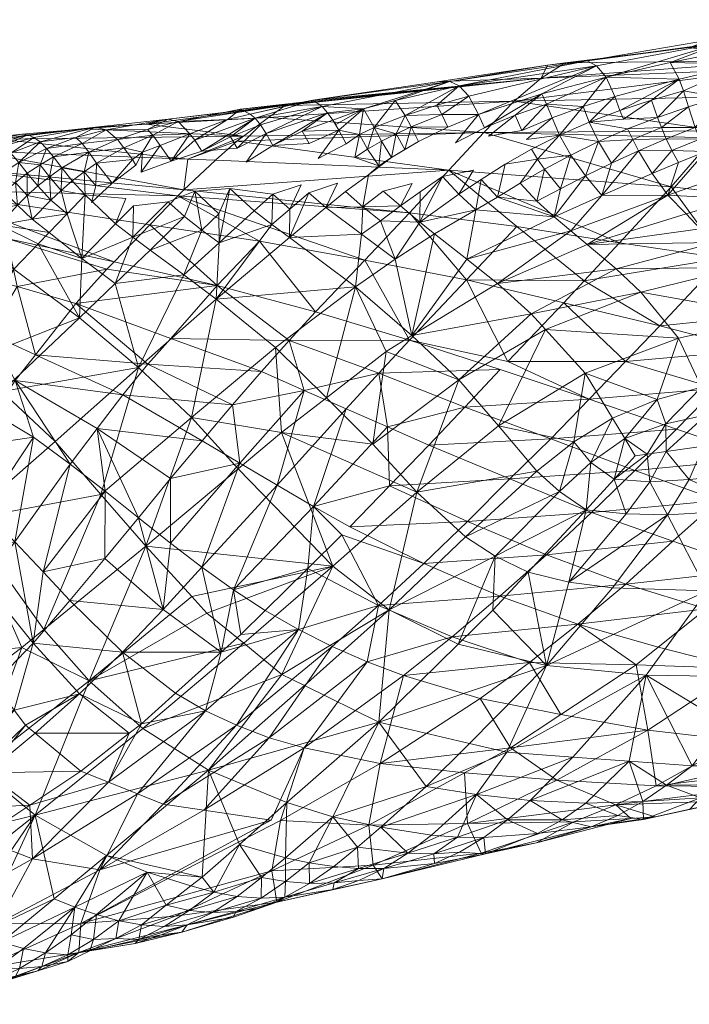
# Model space of a CAD drawing. Header units: millimetres. Extents: x -10 to 98, y -33 to 12.
# Tile 15 of 36: x 17 to 28, y -8 to 8. Entities that reach past the tile are written whole.
import ezdxf

# ---------------------------------------------------------------- set-up
doc = ezdxf.new("R2010")
doc.units = ezdxf.units.MM
doc.layers.add('G-IMPT', color=8, linetype='Continuous')

# ---------------------------------------------------------------- blocks, each defined once
blk = doc.blocks.new('AJsmall2 - 3D View - _3D__dwg_AJsmall_AJsmall_193151 - AJsmall_AJsmall_193151-193211-_3D_-3459-View 1')
at = {"layer": 'G-IMPT', "lineweight": 9}
mesh = blk.add_polyface(dxfattribs=at)
corners = [(29.326, 9.318, 98.064), (29.462, 8.918, 99.067), (30.506, 9.188, 99.393), (28.942, 8.774, 98.878), (28.279, 9.071, 97.793), (27.826, 8.727, 98.081), (28.35, 8.88, 98.25), (27.925, 8.446, 98.452), (28.428, 8.618, 98.673), (27.989, 8.278, 98.603), (30.186, 8.392, 100.11), (30.11, 8.596, 99.947), (29.594, 8.438, 99.702), (29.675, 8.234, 99.832), (29.094, 8.27, 99.431), (29.536, 8.619, 99.523), (30.056, 8.772, 99.74), (29.028, 8.456, 99.281), (28.538, 8.282, 99.014), (30.355, 9.559, 98.29), (29.169, 9.548, 97.043), (28.131, 9.341, 96.843), (29.005, 9.678, 96.02), (27.083, 9.106, 96.625), (30.191, 9.76, 97.202), (31.056, 10.044, 96.409), (30.821, 10.004, 95.138), (28.824, 9.717, 95.028), (30.637, 9.973, 94.144), (26.927, 9.29, 95.724), (26.77, 9.368, 94.804), (28.441, 9.586, 93.068), (30.421, 9.83, 93.136), (27.434, 8.256, 98.214), (27.365, 8.416, 98.072), (27.309, 8.557, 97.902), (27.227, 8.787, 97.504), (29.953, 9.377, 91.29), (28.936, 8.225, 88.147), (25.579, 8.712, 89.614), (29.419, 8.785, 89.574), (29.812, 9.241, 90.736), (26.021, 9.086, 91.277), (26.415, 9.336, 92.999)]
mesh.append_faces([[corners[k] for k in face] for face in [(0, 1, 2), (1, 0, 3), (4, 5, 6), (6, 5, 7), (6, 7, 8), (8, 7, 9), (10, 11, 12), (10, 12, 13), (13, 12, 14), (15, 16, 2), (15, 2, 1), (15, 1, 17), (17, 1, 3), (17, 3, 18), (2, 19, 0), (20, 0, 19), (0, 20, 21), (21, 20, 22), (18, 14, 17), (17, 14, 12), (17, 12, 15), (15, 12, 11), (15, 11, 16), (22, 23, 21), (4, 21, 23), (21, 4, 0), (0, 4, 6), (0, 6, 3), (3, 6, 8), (3, 8, 18), (18, 8, 9), (19, 24, 20), (20, 25, 22), (22, 26, 27), (27, 26, 28), (29, 23, 22), (30, 29, 22), (30, 22, 27), (30, 27, 31), (31, 27, 28), (31, 28, 32), (33, 9, 7), (34, 7, 5), (34, 5, 35), (35, 5, 4), (35, 4, 36), (23, 36, 4), (31, 32, 37), (38, 39, 40), (41, 40, 39), (37, 41, 42), (37, 42, 43), (37, 43, 31)]])
mesh = blk.add_polyface(dxfattribs=at)
corners = [(26.805, 8.366, 97.708), (27.309, 8.557, 97.902), (27.227, 8.787, 97.504), (26.707, 8.621, 97.35), (26.198, 8.437, 97.185), (26.32, 8.155, 97.492), (23.634, 8.722, 94.434), (24.679, 8.959, 94.558), (24.525, 9.031, 93.713), (24.399, 8.491, 95.677), (24.315, 8.646, 95.296), (23.797, 8.479, 95.209), (24.837, 8.791, 95.381), (24.994, 8.493, 96.172), (26.032, 8.831, 96.404), (26.927, 9.29, 95.724), (25.434, 7.68, 96.958), (25.96, 7.764, 97.325), (25.861, 7.926, 97.245), (27.365, 8.416, 98.072), (27.434, 8.256, 98.214), (26.959, 8.051, 97.958), (27.517, 8.083, 98.328), (26.505, 7.83, 97.68), (25.778, 8.082, 97.135), (25.096, 8.273, 96.518), (25.595, 8.484, 96.672), (24.62, 8.032, 96.334), (27.172, 7.696, 98.087), (26.746, 7.487, 97.748), (28.441, 9.586, 93.068), (26.415, 9.336, 92.999), (26.77, 9.368, 94.804), (26.126, 9.3, 92.989), (23.894, 8.292, 95.563), (24.016, 8.05, 95.872), (24.493, 8.285, 96.037), (24.359, 9.035, 92.875), (25.162, 8.14, 96.663), (25.707, 8.23, 97), (26.11, 8.663, 96.809), (27.083, 9.106, 96.625), (28.936, 8.225, 88.147), (25.082, 8.196, 88.028), (25.579, 8.712, 89.614), (22.287, 8.725, 92.741), (26.021, 9.086, 91.277), (21.565, 8.443, 89.596), (21.834, 8.642, 90.594), (29.812, 9.241, 90.736)]
mesh.append_faces([[corners[k] for k in face] for face in [(0, 1, 2), (3, 4, 5), (6, 7, 8), (9, 10, 11), (9, 12, 10), (10, 12, 7), (11, 10, 7), (11, 7, 6), (13, 14, 15), (16, 17, 18), (19, 1, 0), (20, 0, 21), (22, 20, 21), (17, 23, 5), (18, 17, 5), (24, 5, 4), (25, 26, 14), (5, 23, 21), (5, 21, 0), (5, 0, 3), (3, 0, 2), (14, 13, 25), (25, 13, 27), (28, 22, 21), (28, 21, 29), (29, 21, 23), (30, 31, 32), (32, 31, 33), (34, 35, 36), (34, 36, 9), (9, 36, 13), (9, 13, 12), (12, 13, 15), (7, 12, 15), (7, 15, 32), (8, 7, 32), (8, 32, 33), (8, 33, 37), (38, 39, 26), (26, 39, 40), (26, 40, 14), (14, 40, 41), (14, 41, 15), (2, 41, 3), (3, 41, 40), (3, 40, 4), (4, 40, 39), (42, 43, 44), (45, 37, 46), (46, 37, 33), (46, 33, 31), (43, 47, 44), (46, 44, 48), (49, 44, 46)]])
mesh = blk.add_polyface(dxfattribs=at)
corners = [(24.525, 9.031, 93.713), (24.359, 9.035, 92.875), (22.287, 8.725, 92.741), (23.41, 8.058, 95.426), (23.573, 7.789, 95.664), (23.649, 8.179, 95.499), (23.79, 7.922, 95.774), (23.894, 8.292, 95.563), (23.048, 8.165, 95.052), (22.973, 7.79, 95.221), (23.181, 7.928, 95.341), (23.291, 8.279, 95.112), (22.612, 8.399, 94.288), (22.662, 8.329, 94.501), (23.118, 8.585, 94.368), (23.797, 8.479, 95.209), (24.399, 8.491, 95.677), (23.634, 8.722, 94.434), (22.714, 8.234, 94.637), (22.835, 8.015, 94.954), (22.44, 8.624, 93.537), (22.525, 8.522, 93.917), (24.016, 8.05, 95.872), (26.021, 9.086, 91.277), (22.119, 8.694, 91.945), (21.044, 8.059, 87.665), (21.152, 8.139, 88.069), (25.082, 8.196, 88.028), (21.565, 8.443, 89.596), (25.579, 8.712, 89.614), (21.834, 8.642, 90.594), (21.951, 8.663, 91.149), (21.522, 8.18, 93.784), (21.196, 7.712, 93.955), (21.631, 7.987, 94.113), (22.373, 7.772, 94.802), (22.111, 8.22, 94.214), (22.226, 8.018, 94.536), (21.265, 8.496, 92.672), (21.344, 8.432, 93.055), (20.894, 8.412, 92.647), (20.94, 8.13, 93.357), (21.052, 7.943, 93.682), (21.431, 8.326, 93.425), (21.103, 8.578, 91.895), (20.085, 8.38, 91.851), (19.923, 8.419, 91.088), (19.564, 8.334, 89.573)]
mesh.append_faces([[corners[k] for k in face] for face in [(0, 1, 2), (3, 4, 5), (5, 4, 6), (5, 6, 7), (8, 9, 10), (8, 10, 11), (12, 13, 14), (10, 3, 11), (11, 3, 5), (11, 5, 15), (15, 5, 7), (15, 7, 16), (14, 17, 0), (15, 17, 11), (11, 17, 14), (11, 14, 8), (8, 14, 18), (8, 18, 19), (2, 20, 0), (0, 20, 14), (14, 20, 21), (14, 21, 12), (6, 22, 7), (23, 24, 2), (25, 26, 27), (27, 26, 28), (29, 28, 30), (23, 30, 31), (23, 31, 24), (32, 33, 34), (35, 19, 18), (36, 37, 18), (36, 18, 12), (36, 12, 21), (2, 38, 39), (39, 38, 40), (41, 42, 43), (41, 43, 39), (39, 43, 20), (39, 20, 2), (34, 37, 36), (34, 36, 21), (34, 21, 32), (32, 21, 20), (20, 43, 32), (32, 43, 42), (38, 2, 24), (38, 44, 40), (38, 24, 44), (44, 24, 31), (45, 44, 31), (46, 31, 30), (47, 30, 28)]])
mesh = blk.add_polyface(dxfattribs=at)
corners = [(19.005, 7.368, 92.403), (18.739, 7.326, 92.178), (18.67, 7.054, 92.155), (20.472, 7.894, 93.262), (20.94, 8.13, 93.357), (21.344, 8.432, 93.055), (20.358, 8.075, 92.939), (19.97, 7.73, 92.984), (20.894, 8.412, 92.647), (20.277, 8.175, 92.574), (19.79, 7.988, 92.517), (19.481, 7.552, 92.698), (19.505, 7.879, 92.483), (19.396, 7.666, 92.578), (19.34, 7.759, 92.417), (21.052, 7.943, 93.682), (18.753, 7.699, 92.035), (18.548, 7.557, 91.967), (18.626, 7.878, 91.727), (18.186, 7.62, 91.636), (19.197, 7.95, 92.13), (19.674, 8.155, 92.187), (18.048, 7.798, 91.342), (18.515, 8.017, 91.394), (19.095, 8.086, 91.785), (18.911, 8.242, 91.063), (19.584, 8.249, 91.824), (19.923, 8.419, 91.088), (21.103, 8.578, 91.895), (20.085, 8.38, 91.851), (21.565, 8.443, 89.596), (21.152, 8.139, 88.069), (19.564, 8.334, 89.573), (18.549, 8.258, 89.579), (18.733, 8.283, 90.322), (17.139, 8.088, 88.164), (20.243, 7.761, 86.592), (21.044, 8.059, 87.665), (20.695, 7.745, 86.581), (21.951, 8.663, 91.149), (18.414, 8.115, 91.045), (21.834, 8.642, 90.594), (18.354, 7.406, 91.884), (18.565, 7.178, 92.067), (20.181, 7.258, 85.131), (20.08, 7.162, 84.846), (16.314, 7.632, 85.334), (16.727, 7.896, 86.764)]
mesh.append_faces([[corners[k] for k in face] for face in [(0, 1, 2), (3, 4, 5), (3, 5, 6), (3, 6, 7), (5, 8, 6), (6, 8, 9), (7, 6, 9), (7, 9, 10), (7, 10, 11), (11, 10, 12), (13, 12, 14), (13, 14, 0), (3, 15, 4), (16, 17, 1), (17, 18, 19), (16, 1, 0), (16, 0, 14), (16, 14, 20), (20, 14, 12), (20, 12, 21), (22, 18, 23), (23, 18, 24), (23, 24, 25), (25, 24, 26), (25, 26, 27), (8, 28, 29), (8, 29, 9), (9, 29, 21), (9, 21, 10), (10, 21, 12), (30, 31, 32), (33, 32, 31), (32, 33, 34), (35, 33, 31), (35, 31, 36), (36, 31, 37), (36, 37, 38), (17, 16, 18), (18, 16, 20), (18, 20, 24), (24, 20, 21), (24, 21, 26), (26, 21, 29), (26, 29, 27), (27, 29, 39), (40, 23, 25), (40, 25, 34), (34, 25, 27), (34, 27, 32), (32, 27, 41), (17, 42, 43), (44, 36, 38), (44, 45, 46), (44, 47, 36)]])
mesh = blk.add_polyface(dxfattribs=at)
corners = [(17.828, 7.671, 91.301), (17.619, 7.532, 91.245), (17.792, 7.324, 91.488), (16.328, 8.042, 88.929), (16.53, 7.974, 89.627), (17.532, 8.17, 89.601), (17.139, 8.088, 88.164), (17.982, 7.476, 91.571), (18.186, 7.62, 91.636), (18.048, 7.798, 91.342), (18.626, 7.878, 91.727), (18.565, 7.178, 92.067), (18.354, 7.406, 91.884), (18.173, 7.251, 91.785), (17.458, 7.008, 91.261), (17.425, 7.383, 91.171), (17.244, 7.227, 91.079), (17.06, 7.433, 90.851), (18.733, 8.283, 90.322), (17.725, 8.119, 90.318), (17.828, 8.044, 90.669), (17.352, 7.86, 90.638), (17.478, 7.71, 90.954), (16.9, 7.619, 90.585), (16.76, 7.779, 90.289), (16.317, 7.522, 90.232), (16.486, 7.333, 90.485), (16.687, 7.123, 90.69), (18.549, 8.258, 89.579), (17.627, 8.16, 89.962), (17.234, 7.979, 90.31), (17.933, 7.938, 91.014), (18.414, 8.115, 91.045), (20.243, 7.761, 86.592), (16.727, 7.896, 86.764), (16.261, 7.914, 86.786), (18.515, 8.017, 91.394), (16.638, 7.899, 89.968), (17.618, 7.168, 91.384), (18.004, 7.093, 91.671), (18.548, 7.557, 91.967), (20.181, 7.258, 85.131), (16.314, 7.632, 85.334), (15.901, 7.26, 83.918), (20.08, 7.162, 84.846)]
mesh.append_faces([[corners[k] for k in face] for face in [(0, 1, 2), (3, 4, 5), (3, 5, 6), (7, 8, 9), (9, 8, 10), (11, 12, 13), (14, 15, 16), (17, 16, 15), (18, 19, 20), (20, 19, 21), (20, 21, 22), (23, 24, 25), (17, 23, 26), (17, 26, 27), (16, 17, 27), (18, 28, 29), (18, 29, 19), (19, 29, 30), (19, 30, 21), (22, 1, 0), (22, 0, 31), (22, 31, 20), (20, 31, 32), (20, 32, 18), (4, 29, 5), (5, 29, 28), (6, 5, 28), (33, 34, 6), (6, 34, 35), (2, 7, 0), (0, 7, 9), (0, 9, 31), (31, 9, 36), (31, 36, 32), (4, 37, 29), (29, 37, 24), (29, 24, 30), (30, 24, 23), (30, 23, 21), (21, 23, 17), (21, 17, 22), (22, 17, 15), (22, 15, 1), (1, 15, 38), (1, 38, 2), (39, 2, 38), (2, 39, 7), (7, 39, 13), (7, 13, 8), (8, 13, 12), (8, 12, 40), (41, 42, 34), (43, 42, 44)]])
mesh = blk.add_polyface(dxfattribs=at)
corners = [(28.839, 8.113, 87.933), (29.891, 7.115, 86.318), (28.146, 7.311, 86.397), (28.066, 8.096, 98.724), (28.158, 7.905, 98.811), (28.616, 8.091, 99.133), (28.094, 7.176, 98.461), (29.223, 7.115, 99.134), (28.961, 7.477, 99.225), (29.897, 7.782, 99.943), (29.419, 7.634, 99.59), (29.675, 8.234, 99.832), (29.094, 8.27, 99.431), (29.183, 8.066, 99.531), (28.715, 7.889, 99.206), (28.267, 7.709, 98.858), (28.538, 8.282, 99.014), (27.989, 8.278, 98.603), (26.772, 6.366, 96.717), (28.393, 6.866, 98.32), (27.01, 7.166, 97.736), (27.836, 7.528, 98.493), (27.612, 7.9, 98.413), (27.517, 8.083, 98.328), (27.172, 7.696, 98.087), (27.434, 8.256, 98.214), (28.619, 6.621, 98.173), (28.644, 4.033, 94.152), (29.869, 5.188, 96.203), (28.265, 4.833, 95.122), (27.651, 5.589, 96.008), (29.288, 5.988, 97.421), (27.246, 5.971, 96.394), (28.867, 6.401, 97.945), (30.401, 6.977, 99.71), (30.64, 6.683, 99.425), (31.051, 6.24, 98.694), (26.091, 4.978, 94.499), (28.995, 6.141, 84.915), (27.962, 5.034, 83.639), (26.726, 5.77, 84.028), (27.299, 6.392, 84.984), (29.492, 4.641, 83.714), (27.4, 4.451, 83.041), (30.07, 5.247, 84.292), (28.936, 8.225, 88.147), (25.082, 8.196, 88.028)]
mesh.append_faces([[corners[k] for k in face] for face in [(0, 1, 2), (3, 4, 5), (6, 7, 8), (7, 9, 10), (7, 10, 8), (11, 12, 13), (13, 12, 5), (13, 5, 14), (14, 5, 4), (14, 4, 15), (3, 5, 16), (16, 5, 12), (16, 17, 3), (6, 18, 19), (6, 19, 7), (20, 21, 22), (20, 6, 21), (22, 23, 24), (9, 11, 10), (10, 11, 13), (10, 13, 8), (8, 13, 14), (8, 14, 6), (6, 14, 15), (6, 15, 21), (21, 15, 4), (21, 4, 22), (22, 4, 3), (23, 22, 3), (23, 3, 17), (25, 23, 17), (7, 19, 26), (27, 28, 29), (30, 31, 32), (32, 31, 33), (18, 32, 33), (18, 33, 26), (18, 26, 19), (34, 7, 26), (35, 26, 33), (36, 33, 31), (28, 31, 30), (28, 30, 29), (29, 30, 37), (2, 1, 38), (39, 40, 38), (38, 40, 41), (38, 41, 2), (42, 43, 39), (44, 42, 39), (44, 39, 38), (45, 0, 46), (0, 2, 46)]])
mesh = blk.add_polyface(dxfattribs=at)
corners = [(23.368, 7.651, 95.54), (23.573, 7.789, 95.664), (23.41, 8.058, 95.426), (22.973, 7.79, 95.221), (23.181, 7.928, 95.341), (24.043, 7.226, 95.874), (23.722, 6.997, 95.454), (24.038, 6.731, 95.448), (23.435, 7.239, 95.46), (23.909, 7.362, 95.855), (23.195, 7.508, 95.362), (24.016, 8.05, 95.872), (23.79, 7.922, 95.774), (25.082, 8.196, 88.028), (24.513, 7.58, 86.505), (21.044, 8.059, 87.665), (20.695, 7.745, 86.581), (23.486, 4.617, 92.983), (23.908, 4.876, 93.466), (22.984, 5.677, 93.756), (21.619, 6.691, 93.912), (21.328, 6.915, 93.902), (20.756, 6.393, 93.135), (20.707, 5.471, 92.361), (21.908, 6.482, 93.902), (22.222, 7.213, 94.669), (21.91, 6.943, 94.305), (20.928, 7.282, 93.799), (21.633, 7.191, 94.26), (22.51, 3.861, 92.011), (23.631, 6.126, 94.572), (23.394, 6.754, 95.077), (23.085, 6.536, 94.66), (23.104, 6.98, 95.093), (22.502, 6.972, 94.7), (22.094, 7.344, 94.627), (21.675, 4.68, 92.22), (24.277, 6.542, 95.375), (22.821, 7.234, 95.073), (22.69, 7.368, 95.04), (23.866, 6.883, 85.033), (24.797, 5.787, 83.578), (23.137, 6.113, 83.602), (23.869, 4.804, 82.248), (22.331, 5.265, 82.209), (21.901, 4.798, 81.536), (20.181, 7.258, 85.131), (20.08, 7.162, 84.846), (21.416, 6.423, 83.638), (20.724, 5.694, 82.217)]
mesh.append_faces([[corners[k] for k in face] for face in [(0, 1, 2), (3, 0, 4), (4, 0, 2), (5, 6, 7), (8, 6, 9), (1, 0, 10), (11, 12, 1), (13, 14, 15), (15, 14, 16), (17, 18, 19), (20, 21, 22), (20, 22, 23), (24, 25, 26), (21, 27, 22), (20, 28, 21), (27, 21, 28), (29, 17, 19), (30, 31, 32), (32, 31, 33), (32, 33, 34), (18, 30, 19), (19, 30, 32), (19, 32, 24), (24, 32, 34), (24, 34, 25), (35, 28, 26), (26, 28, 20), (26, 20, 24), (24, 20, 23), (19, 24, 23), (19, 23, 36), (19, 36, 29), (18, 37, 30), (30, 37, 7), (30, 7, 31), (31, 7, 6), (33, 31, 6), (33, 6, 8), (33, 10, 38), (33, 38, 34), (34, 39, 25), (40, 41, 42), (42, 41, 43), (42, 43, 44), (45, 44, 43), (46, 16, 14), (46, 14, 40), (47, 46, 40), (47, 40, 42), (47, 42, 48), (48, 42, 44), (48, 44, 49), (49, 44, 45)]])
mesh = blk.add_polyface(dxfattribs=at)
corners = [(24.803, 6.127, 95.214), (25.304, 5.731, 95.061), (26.504, 6.589, 96.849), (26.772, 6.366, 96.717), (28.094, 7.176, 98.461), (26.746, 7.487, 97.748), (26.337, 7.278, 97.393), (26.233, 6.818, 96.946), (27.01, 7.166, 97.736), (27.172, 7.696, 98.087), (27.612, 7.9, 98.413), (24.953, 6.931, 96.245), (25.951, 7.077, 97.013), (25.304, 7.141, 96.649), (25.038, 7.429, 96.629), (24.672, 7.19, 96.263), (24.405, 7.478, 96.227), (24.043, 7.226, 95.874), (24.038, 6.731, 95.448), (25.676, 7.367, 97.029), (26.075, 7.599, 97.373), (25.96, 7.764, 97.325), (26.505, 7.83, 97.68), (25.434, 7.68, 96.958), (24.916, 7.582, 96.591), (24.277, 6.542, 95.375), (27.246, 5.971, 96.394), (25.858, 5.233, 94.726), (27.651, 5.589, 96.008), (26.091, 4.978, 94.499), (28.265, 4.833, 95.122), (26.739, 4.265, 93.867), (27.4, 4.451, 83.041), (25.473, 4.451, 82.458), (26.389, 5.415, 83.606), (27.962, 5.034, 83.639), (26.726, 5.77, 84.028), (25.082, 8.196, 88.028), (28.146, 7.311, 86.397), (24.513, 7.58, 86.505), (23.908, 4.876, 93.466), (24.675, 4.155, 93.022), (25.625, 6.662, 84.99), (23.866, 6.883, 85.033), (24.797, 5.787, 83.578), (23.869, 4.804, 82.248), (27.299, 6.392, 84.984)]
mesh.append_faces([[corners[k] for k in face] for face in [(0, 1, 2), (1, 3, 2), (2, 3, 4), (5, 6, 7), (5, 7, 8), (5, 8, 9), (10, 9, 8), (7, 11, 0), (2, 7, 0), (7, 2, 8), (4, 8, 2), (6, 12, 7), (7, 12, 13), (7, 13, 11), (11, 13, 14), (11, 14, 15), (16, 17, 18), (19, 20, 21), (21, 20, 22), (5, 22, 6), (6, 22, 20), (6, 20, 12), (12, 20, 19), (12, 19, 13), (13, 23, 14), (24, 16, 15), (15, 16, 18), (11, 15, 18), (11, 18, 25), (11, 25, 0), (3, 1, 26), (26, 1, 27), (26, 27, 28), (28, 27, 29), (30, 29, 31), (32, 33, 34), (32, 34, 35), (35, 34, 36), (37, 38, 39), (1, 0, 40), (40, 0, 25), (27, 41, 29), (40, 41, 27), (40, 27, 1), (39, 42, 43), (43, 42, 44), (33, 45, 44), (33, 44, 34), (36, 34, 44), (36, 44, 42), (36, 42, 46), (46, 42, 39), (46, 39, 38)]])
mesh = blk.add_polyface(dxfattribs=at)
corners = [(18.512, 6.136, 91.603), (19.056, 5.73, 91.656), (19.343, 6.484, 92.34), (19.062, 6.703, 92.294), (17.399, 5.962, 90.86), (18.471, 5.166, 90.98), (17.798, 6.377, 91.289), (17.976, 6.563, 91.47), (20.47, 6.601, 93.126), (20.187, 6.825, 93.092), (19.626, 6.276, 92.365), (20.178, 5.87, 92.384), (20.756, 6.393, 93.135), (20.707, 5.471, 92.361), (20.928, 7.282, 93.799), (20.359, 7.24, 93.381), (20.752, 6.869, 93.501), (19.92, 7.063, 93.019), (19.355, 6.998, 92.614), (19.229, 7.121, 92.56), (18.565, 7.178, 92.067), (18.27, 6.87, 91.768), (18.173, 7.251, 91.785), (18.004, 7.093, 91.671), (17.7, 6.78, 91.395), (17.618, 7.168, 91.384), (17.458, 7.008, 91.261), (17.425, 7.383, 91.171), (16.917, 6.904, 90.851), (16.687, 7.123, 90.69), (16.364, 6.801, 90.462), (16.887, 6.376, 90.674), (17.166, 6.686, 90.978), (17.244, 7.227, 91.079), (18.922, 5.964, 81.98), (19.037, 6.083, 82.265), (20.724, 5.694, 82.217), (19.62, 6.686, 83.707), (21.416, 6.423, 83.638), (20.08, 7.162, 84.846), (16.755, 5.856, 80.907), (17.287, 6.463, 82.339), (17.452, 5.678, 80.862), (15.901, 7.26, 83.918)]
mesh.append_faces([[corners[k] for k in face] for face in [(0, 1, 2), (0, 2, 3), (4, 5, 6), (6, 5, 0), (6, 0, 7), (8, 9, 10), (8, 10, 11), (8, 11, 12), (12, 11, 13), (14, 15, 16), (12, 14, 16), (12, 16, 8), (8, 16, 15), (8, 15, 9), (2, 17, 18), (2, 18, 3), (3, 19, 20), (3, 20, 0), (0, 20, 21), (0, 21, 7), (15, 17, 9), (9, 17, 2), (9, 2, 10), (10, 2, 1), (11, 10, 1), (20, 22, 21), (21, 22, 23), (21, 23, 24), (24, 23, 25), (24, 25, 26), (26, 25, 27), (28, 29, 30), (28, 30, 31), (28, 31, 32), (33, 29, 28), (26, 33, 28), (26, 28, 32), (24, 26, 32), (7, 24, 32), (24, 7, 21), (31, 4, 32), (32, 4, 6), (32, 6, 7), (34, 35, 36), (36, 35, 37), (36, 37, 38), (38, 37, 39), (40, 41, 42), (34, 42, 41), (35, 34, 41), (35, 41, 43), (35, 43, 37), (43, 39, 37)]])
mesh = blk.add_polyface(dxfattribs=at)
corners = [(16.674, 4.457, 89.71), (17.204, 3.96, 89.747), (18.471, 5.166, 90.98), (19.436, 4.355, 90.985), (19.056, 5.73, 91.656), (18.512, 6.136, 91.603), (16.261, 4.778, 89.637), (17.399, 5.962, 90.86), (18.074, 3.144, 89.808), (18.823, 2.28, 89.726), (20.302, 3.538, 90.881), (19.556, 1.435, 89.646), (21.065, 2.698, 90.757), (20.178, 5.87, 92.384), (20.707, 5.471, 92.361), (21.675, 4.68, 92.22), (16.887, 6.376, 90.674), (20.724, 5.694, 82.217), (19.964, 4.831, 80.866), (18.415, 5.399, 80.831), (18.922, 5.964, 81.98), (21.901, 4.798, 81.536), (15.896, 2.748, 88.785), (16.611, 1.865, 88.827), (17.452, 5.678, 80.862), (17.754, 4.563, 79.454), (16.755, 5.856, 80.907), (16.998, 4.912, 79.422), (17.072, 3.605, 78.152), (16.724, 3.067, 77.546), (16.383, 4.043, 78.052), (17.42, 4.141, 78.76), (16.212, 5.217, 79.42), (19.183, 3.907, 79.514), (19.963, 2.541, 79.211), (20.477, 3.157, 79.73), (21.096, 2.789, 79.873), (20.974, 3.743, 80.289), (19.589, 4.408, 80.155), (17.414, 1.506, 77.372), (17.722, 3.216, 78.217), (18.322, 2.773, 78.359), (18.759, 3.358, 78.916), (16.92, 2.013, 77.138), (16.437, 2.625, 77.047), (21.446, 4.287, 80.899), (19.436, 1.898, 78.731), (18.891, 2.331, 78.53)]
mesh.append_faces([[corners[k] for k in face] for face in [(0, 1, 2), (1, 3, 2), (2, 3, 4), (2, 4, 5), (6, 0, 7), (7, 0, 2), (1, 8, 3), (3, 8, 9), (3, 9, 10), (10, 11, 12), (13, 4, 3), (13, 3, 14), (14, 3, 10), (14, 10, 15), (16, 6, 7), (17, 18, 19), (17, 19, 20), (17, 21, 18), (0, 22, 1), (1, 22, 23), (1, 23, 8), (20, 19, 24), (24, 19, 25), (26, 24, 27), (28, 29, 30), (24, 25, 27), (27, 25, 31), (32, 26, 27), (30, 27, 31), (30, 31, 28), (31, 25, 33), (34, 35, 36), (35, 37, 36), (38, 33, 25), (38, 25, 19), (38, 19, 18), (39, 40, 41), (41, 40, 31), (41, 31, 42), (33, 42, 31), (43, 44, 29), (43, 29, 40), (40, 29, 28), (40, 28, 31), (35, 34, 42), (35, 42, 33), (37, 35, 33), (37, 33, 38), (45, 37, 38), (45, 38, 18), (34, 46, 42), (42, 46, 47), (42, 47, 41)]])
mesh = blk.add_polyface(dxfattribs=at)
corners = [(33.559, -0.115, 90.763), (32.05, 0.677, 91.322), (31.414, -0.576, 90.455), (31.015, 2.419, 83.446), (31.745, 3.117, 83.726), (32.417, 1.993, 83.797), (32.218, 3.569, 83.907), (33.001, 0.931, 84.17), (32.219, 0.293, 84.201), (30.869, 0.668, 83.621), (31.646, 1.31, 83.673), (30.449, 1.878, 83.229), (29.515, 1.046, 83.039), (28.724, 3.583, 93.638), (28.677, 3.066, 93.067), (30.048, 3.253, 93.519), (30.143, 3.809, 94.206), (30.139, 4.312, 94.882), (28.644, 4.033, 94.152), (31.735, 4.505, 95.493), (31.591, 3.413, 93.913), (33.274, 3.573, 94.309), (29.869, 5.188, 96.203), (30.363, 3.296, 93.623), (30.398, 0.775, 91.313), (32.176, 0.946, 91.569), (32.827, 2.337, 92.844), (30.447, -0.67, 90.342), (29.837, 2.655, 92.87), (28.438, 2.521, 92.505), (29.537, 2.031, 92.233), (28.084, 1.948, 91.947), (28.735, 0.705, 91.108), (29.514, -0.705, 90.28), (29.299, -0.565, 83.726), (27.932, -0.22, 82.995), (28.717, 0.407, 83.017), (31.44, -0.293, 84.325), (29.641, 2.873, 83.029), (28.918, 2.179, 82.729), (27.552, 2.669, 82.327), (28.232, 3.348, 82.723), (28.88, 4.01, 83.184), (29.492, 4.641, 83.714), (30.99, 4.23, 83.849), (28.172, 1.515, 82.518), (31.614, 4.882, 84.347), (32.449, 3.81, 84.054), (27.4, 4.451, 83.041)]
mesh.append_faces([[corners[k] for k in face] for face in [(0, 1, 2), (3, 4, 5), (5, 4, 6), (7, 8, 9), (9, 10, 7), (10, 9, 11), (11, 9, 12), (5, 10, 3), (3, 10, 11), (13, 14, 15), (16, 17, 18), (19, 20, 21), (18, 13, 16), (16, 13, 15), (18, 17, 22), (15, 23, 16), (16, 23, 20), (17, 16, 20), (17, 20, 19), (17, 19, 22), (24, 25, 26), (25, 24, 1), (1, 24, 27), (1, 27, 2), (28, 29, 30), (30, 29, 31), (30, 31, 32), (14, 29, 28), (14, 28, 15), (23, 15, 28), (32, 33, 24), (32, 24, 30), (30, 24, 26), (30, 26, 28), (28, 26, 20), (28, 20, 23), (34, 35, 36), (9, 8, 37), (37, 36, 12), (37, 12, 9), (38, 39, 40), (38, 41, 42), (43, 44, 4), (42, 43, 4), (42, 4, 3), (42, 3, 38), (38, 3, 11), (38, 11, 39), (39, 11, 12), (39, 12, 45), (46, 47, 44), (44, 47, 6), (44, 6, 4), (43, 42, 48)]])
mesh = blk.add_polyface(dxfattribs=at)
corners = [(26.176, 3.187, 82.015), (25.509, 2.535, 81.644), (24.183, 3.086, 81.288), (24.77, 3.707, 81.82), (26.806, 3.837, 82.494), (25.352, 4.323, 82.348), (27.552, 2.669, 82.327), (20.302, 3.538, 90.881), (21.065, 2.698, 90.757), (21.773, 3.29, 91.279), (21.675, 4.68, 92.22), (22.51, 3.861, 92.011), (26.322, 2.327, 91.923), (25.952, 2.66, 92.098), (24.786, 1.586, 91.056), (23.987, 2.318, 91.341), (23.269, 3.101, 91.667), (26.091, 4.978, 94.499), (24.675, 4.155, 93.022), (25.325, 3.399, 92.546), (26.739, 4.265, 93.867), (26.553, 3.14, 92.66), (23.486, 4.617, 92.983), (23.908, 4.876, 93.466), (22.614, 1.108, 90.317), (25.267, 1.271, 90.958), (26.756, 2.028, 91.778), (19.556, 1.435, 89.646), (23.54, 2.42, 80.88), (24.818, 1.834, 81.262), (22.893, 1.751, 80.471), (26.841, 1.981, 82.001), (26.105, 1.292, 81.744), (23.869, 4.804, 82.248), (23.367, 4.262, 81.628), (21.901, 4.798, 81.536), (21.446, 4.287, 80.899), (22.143, 3.981, 80.998), (22.83, 3.68, 81.096), (23.509, 3.382, 81.192), (19.964, 4.831, 80.866), (20.974, 3.743, 80.289), (21.096, 2.789, 79.873), (21.702, 2.429, 80.043), (22.299, 2.083, 80.242), (20.993, 0.719, 79.543), (20.473, 1.087, 79.249)]
mesh.append_faces([[corners[k] for k in face] for face in [(0, 1, 2), (0, 2, 3), (4, 0, 3), (3, 5, 4), (6, 1, 0), (7, 8, 9), (10, 7, 9), (10, 9, 11), (12, 13, 14), (14, 13, 15), (11, 9, 16), (15, 16, 9), (17, 18, 19), (17, 19, 20), (20, 19, 21), (22, 18, 23), (9, 24, 15), (14, 25, 12), (26, 12, 25), (9, 8, 24), (24, 8, 27), (12, 21, 13), (13, 21, 19), (13, 19, 15), (15, 19, 18), (15, 18, 16), (16, 18, 22), (16, 22, 11), (28, 2, 1), (28, 1, 29), (30, 28, 29), (31, 32, 29), (31, 29, 1), (33, 34, 35), (36, 35, 37), (37, 35, 34), (37, 34, 38), (38, 34, 39), (3, 2, 39), (3, 39, 34), (5, 3, 34), (5, 34, 33), (40, 35, 36), (41, 36, 37), (42, 41, 37), (42, 37, 43), (43, 37, 38), (43, 38, 44), (44, 38, 39), (39, 2, 28), (39, 28, 44), (44, 28, 30), (44, 45, 43), (43, 46, 42)]])
mesh = blk.add_polyface(dxfattribs=at)
corners = [(27.919, 3.834, 93.724), (27.186, 3.527, 93.226), (27.389, 3.192, 92.934), (28.056, 3.436, 93.325), (28.644, 4.033, 94.152), (28.724, 3.583, 93.638), (28.265, 4.833, 95.122), (26.739, 4.265, 93.867), (28.064, 2.982, 92.865), (28.677, 3.066, 93.067), (27.752, 2.939, 92.762), (27.559, 2.911, 92.69), (26.107, -0.519, 90.099), (27.187, 0.75, 90.949), (26.475, 0.845, 90.91), (28.084, 1.948, 91.947), (28.438, 2.521, 92.505), (27.796, 2.484, 92.348), (27.408, 1.964, 91.847), (27.212, 2.53, 92.297), (26.756, 2.028, 91.778), (28.735, 0.705, 91.108), (27.738, -0.676, 90.178), (28.918, 2.179, 82.729), (28.172, 1.515, 82.518), (26.841, 1.981, 82.001), (27.552, 2.669, 82.327), (29.641, 2.873, 83.029), (28.232, 3.348, 82.723), (27.4, 4.451, 83.041), (26.806, 3.837, 82.494), (25.473, 4.451, 82.458), (25.509, 2.535, 81.644), (26.176, 3.187, 82.015), (28.88, 4.01, 83.184), (26.832, 2.801, 92.426), (26.553, 3.14, 92.66), (26.322, 2.327, 91.923), (27.405, 0.812, 82.33), (29.515, 1.046, 83.039), (26.105, 1.292, 81.744), (28.717, 0.407, 83.017), (26.622, 0.156, 82.232), (25.345, 0.614, 81.556), (27.932, -0.22, 82.995), (27.575, -0.505, 82.986)]
mesh.append_faces([[corners[k] for k in face] for face in [(0, 1, 2), (0, 2, 3), (4, 0, 3), (4, 3, 5), (0, 4, 6), (0, 6, 7), (0, 7, 1), (8, 9, 5), (8, 5, 3), (10, 8, 3), (10, 3, 2), (10, 2, 11), (12, 13, 14), (15, 16, 17), (15, 17, 18), (18, 17, 19), (18, 19, 20), (10, 11, 19), (10, 19, 17), (8, 10, 17), (8, 17, 16), (8, 16, 9), (18, 20, 14), (15, 18, 14), (15, 14, 13), (15, 13, 21), (21, 13, 12), (21, 12, 22), (23, 24, 25), (23, 25, 26), (27, 26, 28), (29, 30, 31), (26, 25, 32), (28, 26, 33), (28, 33, 30), (34, 28, 30), (34, 30, 29), (20, 19, 35), (7, 36, 1), (1, 36, 35), (1, 35, 2), (2, 35, 19), (2, 19, 11), (20, 35, 37), (37, 35, 36), (38, 24, 39), (40, 25, 24), (40, 24, 38), (39, 41, 38), (42, 38, 41), (38, 42, 43), (41, 44, 42), (42, 44, 45)]])
mesh = blk.add_polyface(dxfattribs=at)
corners = [(20.302, 3.538, 90.881), (18.823, 2.28, 89.726), (19.556, 1.435, 89.646), (22.614, 1.108, 90.317), (20.308, 0.611, 89.55), (17.53, -0.222, 88.63), (17.887, 0.07, 88.809), (16.611, 1.865, 88.827), (18.074, 3.144, 89.808), (16.063, -1.335, 88.144), (15.523, -0.42, 88.038), (15.035, 0.543, 88.01), (15.896, 2.748, 88.785), (16.006, 1.868, 76.479), (15.494, 2.436, 76.215), (15.79, 3.026, 76.778), (18.628, -0.771, 88.783), (21.158, -0.154, 89.474), (20.555, 0.34, 89.519), (19.959, 1.481, 78.974), (20.473, 1.087, 79.249), (19.838, 0.396, 78.918), (16.437, 2.625, 77.047), (16.92, 2.013, 77.138), (18.891, 2.331, 78.53), (19.436, 1.898, 78.731), (18.887, 1.231, 78.31), (17.878, 1.013, 77.639), (17.414, 1.506, 77.372), (16.924, 0.826, 76.976), (16.493, 1.353, 76.686), (15.637, 1.22, 75.993), (16.018, 0.671, 76.341), (16.39, 0.135, 76.681), (16.697, -0.308, 76.962), (20.993, 0.719, 79.543), (20.788, -0.3, 79.675), (18.312, 0.545, 77.954), (19.174, -0.298, 78.659), (18.471, -0.982, 78.486), (17.713, -0.154, 77.66), (17.079, -0.814, 77.475), (17.407, -1.247, 77.916), (17.722, 3.216, 78.217), (20.042, -0.971, 79.534), (21.096, 2.789, 79.873), (19.963, 2.541, 79.211), (18.322, 2.773, 78.359), (15.845, -0.587, 76.39), (15.554, -0.055, 75.981)]
mesh.append_faces([[corners[k] for k in face] for face in [(0, 1, 2), (3, 2, 4), (5, 6, 7), (8, 7, 1), (1, 7, 6), (1, 6, 2), (9, 5, 10), (10, 5, 7), (10, 7, 11), (11, 7, 12), (13, 14, 15), (16, 4, 2), (2, 6, 16), (16, 6, 5), (16, 17, 18), (16, 18, 4), (19, 20, 21), (13, 22, 23), (24, 25, 26), (24, 26, 27), (28, 29, 30), (31, 30, 32), (32, 30, 29), (32, 29, 33), (34, 33, 29), (25, 19, 21), (20, 35, 36), (25, 21, 26), (37, 26, 21), (26, 37, 27), (38, 39, 40), (41, 40, 42), (20, 36, 21), (38, 21, 36), (21, 38, 37), (40, 37, 38), (37, 40, 27), (31, 13, 30), (30, 13, 23), (30, 23, 28), (28, 23, 43), (36, 44, 38), (45, 20, 19), (45, 19, 46), (46, 19, 25), (47, 24, 27), (47, 27, 28), (28, 27, 40), (28, 40, 29), (29, 40, 41), (29, 41, 34), (32, 33, 48), (48, 33, 34), (48, 49, 32)]])
mesh = blk.add_polyface(dxfattribs=at)
corners = [(26.756, 2.028, 91.778), (25.807, 1.006, 90.949), (26.475, 0.845, 90.91), (26.107, -0.519, 90.099), (25.231, 0.387, 90.447), (24.663, -0.17, 90.124), (23.365, -1.445, 89.385), (21.782, -0.665, 89.428), (22.152, -0.847, 89.418), (23.533, 0.393, 90.163), (22.614, 1.108, 90.317), (25.267, 1.271, 90.958), (23.987, 2.318, 91.341), (24.786, 1.586, 91.056), (20.308, 0.611, 89.55), (20.555, 0.34, 89.519), (21.158, -0.154, 89.474), (20.788, -0.3, 79.675), (21.112, -0.009, 79.736), (22.055, 0.069, 80.208), (20.534, -1.259, 79.951), (21.038, -1.497, 80.419), (22.606, -0.21, 80.579), (21.575, -1.7, 80.904), (25.345, 0.614, 81.556), (26.105, 1.292, 81.744), (27.405, 0.812, 82.33), (25.827, -0.471, 82.201), (25.021, -1.061, 82.227), (23.77, -0.684, 81.373), (24.567, -0.049, 81.433), (26.622, 0.156, 82.232), (23.174, -0.457, 80.973), (23.362, 0.464, 80.749), (22.893, 1.751, 80.471), (24.818, 1.834, 81.262), (24.1, 1.147, 80.978), (22.764, 1.618, 80.389), (22.205, 1.067, 80.168), (21.506, 0.38, 79.892), (26.34, -1.321, 83.174), (22.144, -1.867, 81.403), (20.583, -2.228, 88.809), (20.993, 0.719, 79.543), (22.299, 2.083, 80.242), (21.702, 2.429, 80.043), (20.473, 1.087, 79.249)]
mesh.append_faces([[corners[k] for k in face] for face in [(0, 1, 2), (3, 2, 1), (3, 1, 4), (3, 4, 5), (3, 5, 6), (7, 8, 9), (7, 9, 10), (8, 6, 9), (9, 6, 5), (9, 5, 11), (5, 4, 11), (11, 4, 1), (11, 1, 0), (12, 10, 9), (12, 9, 13), (11, 13, 9), (14, 15, 10), (10, 15, 16), (10, 16, 7), (17, 18, 19), (20, 17, 19), (20, 19, 21), (21, 19, 22), (21, 22, 23), (24, 25, 26), (27, 28, 29), (27, 29, 30), (31, 27, 30), (30, 24, 31), (32, 23, 22), (32, 22, 33), (33, 22, 19), (34, 35, 36), (37, 36, 33), (37, 33, 38), (38, 33, 19), (38, 19, 39), (18, 39, 19), (27, 40, 28), (29, 41, 32), (30, 29, 32), (30, 32, 33), (24, 30, 33), (24, 33, 36), (25, 24, 36), (25, 36, 35), (42, 8, 7), (38, 39, 43), (39, 18, 43), (43, 18, 17), (37, 38, 44), (44, 38, 43), (45, 43, 46)]])
mesh = blk.add_polyface(dxfattribs=at)
corners = [(29.01, -1.45, 89.826), (28.487, -2.16, 89.368), (29.443, -2.159, 89.302), (29.738, -1.835, 89.605), (26.54, -2.016, 89.378), (27.458, -2.084, 89.373), (27.738, -0.676, 90.178), (26.107, -0.519, 90.099), (25.458, -1.936, 89.384), (29.514, -0.705, 90.28), (28.735, 0.705, 91.108), (27.485, -3.019, 86.952), (26.554, -3.074, 86.285), (27.242, -2.797, 85.991), (29.07, -2.731, 87.276), (29.167, -2.719, 88.193), (28.447, -2.874, 87.657), (27.884, -2.996, 87.238), (29.624, -2.501, 86.84), (27.901, -2.488, 85.672), (30.18, -2.207, 86.403), (29.235, -1.743, 85.043), (27.575, -0.505, 82.986), (27.932, -0.22, 82.995), (29.299, -0.565, 83.726), (27.763, -1.574, 84.078), (26.34, -1.321, 83.174), (25.519, -1.864, 83.299), (26.276, -2.396, 84.557), (28.072, -2.474, 89.104), (28.624, -2.685, 88.656), (29.459, -2.609, 88.409), (25.839, -2.728, 88.993), (25.944, -3.417, 87.458), (26.84, -3.157, 88.143), (27.694, -3.036, 87.932), (27.272, -2.971, 88.484), (26.365, -3.044, 88.645), (27.685, -2.745, 88.808), (26.75, -2.772, 88.925), (29.063, -2.463, 89.007), (25.827, -0.471, 82.201), (26.622, 0.156, 82.232)]
mesh.append_faces([[corners[k] for k in face] for face in [(0, 1, 2), (3, 0, 2), (4, 5, 6), (6, 5, 1), (6, 7, 8), (6, 8, 4), (1, 0, 6), (6, 0, 9), (6, 9, 10), (11, 12, 13), (14, 15, 16), (17, 11, 13), (14, 16, 17), (14, 17, 13), (18, 14, 13), (18, 13, 19), (20, 18, 19), (20, 19, 21), (22, 23, 24), (22, 24, 25), (22, 25, 26), (27, 26, 25), (27, 25, 28), (19, 13, 28), (19, 28, 25), (19, 25, 21), (21, 25, 24), (5, 29, 1), (30, 15, 31), (5, 4, 32), (33, 12, 11), (34, 33, 11), (34, 11, 17), (17, 16, 35), (15, 30, 16), (17, 35, 34), (34, 35, 36), (37, 34, 36), (16, 30, 35), (35, 30, 38), (35, 38, 36), (39, 36, 38), (36, 39, 37), (29, 40, 2), (29, 2, 1), (32, 39, 5), (5, 39, 38), (5, 38, 29), (30, 29, 38), (29, 30, 40), (40, 30, 31), (41, 42, 22), (41, 22, 26)]])
mesh = blk.add_polyface(dxfattribs=at)
corners = [(19.485, -1.473, 79.429), (20.042, -0.971, 79.534), (20.534, -1.259, 79.951), (18.949, -2.429, 79.933), (18.492, -2.245, 79.404), (19.287, -1.627, 79.424), (20.788, -0.3, 79.675), (19.422, -2.618, 80.479), (21.038, -1.497, 80.419), (19.84, -2.785, 80.961), (21.575, -1.7, 80.904), (20.506, -2.884, 81.579), (20.583, -2.228, 88.809), (19.507, -1.547, 88.799), (17.749, -2.966, 88.272), (18.628, -0.771, 88.783), (16.811, -2.199, 88.188), (14.875, -3.662, 87.657), (18.915, -3.627, 88.287), (20.478, -3.979, 88.245), (21.087, -3.444, 88.485), (17.53, -0.222, 88.63), (16.063, -1.335, 88.144), (21.782, -0.665, 89.428), (21.158, -0.154, 89.474), (18.806, -3.862, 81.904), (21.607, -3.046, 82.6), (17.658, -2.801, 79.469), (17.702, -3.682, 80.719), (16.837, -3.35, 79.533), (17.407, -1.247, 77.916), (17.713, -0.154, 77.66), (18.471, -0.982, 78.486), (17.592, -1.493, 78.165), (17.749, -1.624, 78.382), (19.174, -0.298, 78.659), (16.965, -2.274, 78.343), (16.167, -2.875, 78.357), (15.845, -0.587, 76.39), (16.697, -0.308, 76.962), (16.388, -1.528, 77.31), (17.079, -0.814, 77.475), (15.904, -2.56, 77.783), (15.674, -2.194, 77.226), (15.235, -1.295, 76.209)]
mesh.append_faces([[corners[k] for k in face] for face in [(0, 1, 2), (3, 4, 5), (1, 6, 2), (3, 5, 0), (3, 0, 2), (3, 2, 7), (7, 2, 8), (7, 8, 9), (9, 8, 10), (9, 10, 11), (12, 13, 14), (13, 15, 14), (14, 15, 16), (14, 16, 17), (12, 14, 18), (18, 19, 12), (12, 19, 20), (15, 21, 16), (16, 21, 22), (16, 22, 17), (13, 12, 23), (13, 23, 24), (15, 13, 24), (25, 11, 26), (27, 28, 29), (27, 4, 3), (27, 3, 28), (28, 3, 7), (25, 7, 9), (25, 9, 11), (30, 31, 32), (30, 32, 33), (33, 32, 34), (5, 4, 34), (5, 34, 32), (0, 5, 32), (0, 32, 35), (0, 35, 1), (36, 34, 4), (34, 36, 33), (4, 27, 36), (37, 36, 27), (33, 36, 37), (30, 33, 37), (38, 39, 40), (40, 39, 41), (40, 41, 30), (37, 42, 30), (30, 42, 43), (30, 43, 40), (40, 43, 44), (40, 44, 38), (27, 29, 37)]])
mesh = blk.add_polyface(dxfattribs=at)
corners = [(21.838, -4.052, 88.173), (22.23, -3.745, 88.386), (21.84, -3.662, 88.433), (21.448, -3.988, 88.246), (21.052, -4.294, 88.026), (21.44, -4.321, 87.919), (23.038, -4.035, 87.838), (22.617, -4.18, 87.522), (23.422, -4.01, 87.264), (21.031, -4.542, 87.632), (20.993, -4.636, 87.173), (21.415, -4.487, 87.485), (23.447, -3.839, 88.137), (23.036, -3.838, 88.236), (22.636, -4.075, 87.961), (22.614, -2.991, 88.752), (23.017, -3.492, 88.527), (23.397, -3.164, 88.711), (22.63, -3.806, 88.319), (22.235, -4.082, 88.075), (21.829, -4.306, 87.792), (20.669, -4.225, 88.107), (21.087, -3.444, 88.485), (21.864, -2.761, 88.792), (21.701, -4.39, 85.989), (20.036, -4.618, 84.744), (21.618, -3.874, 84.303), (23.273, -3.782, 85.506), (23.204, -3.128, 83.86), (24.138, -2.5, 89.046), (23.365, -1.445, 89.385), (20.649, -4.557, 87.769), (23.842, -3.59, 88.409), (23.174, -0.457, 80.973), (22.144, -1.867, 81.403), (21.575, -1.7, 80.904), (20.506, -2.884, 81.579), (21.607, -3.046, 82.6), (21.758, -3.054, 82.719), (23.39, -2.119, 82.423), (23.77, -0.684, 81.373), (20.583, -2.228, 88.809), (22.152, -0.847, 89.418)]
mesh.append_faces([[corners[k] for k in face] for face in [(0, 1, 2), (3, 4, 5), (6, 7, 8), (9, 10, 11), (12, 13, 14), (8, 12, 6), (14, 6, 12), (6, 14, 7), (15, 16, 17), (18, 1, 19), (19, 1, 0), (19, 0, 20), (21, 4, 3), (21, 3, 22), (23, 22, 2), (2, 22, 3), (2, 3, 0), (0, 3, 5), (0, 5, 20), (24, 25, 26), (24, 26, 27), (27, 26, 28), (15, 29, 30), (23, 15, 30), (5, 4, 31), (5, 31, 9), (20, 5, 9), (20, 9, 11), (20, 11, 24), (24, 11, 10), (16, 13, 32), (23, 2, 15), (15, 2, 1), (15, 1, 16), (16, 1, 18), (16, 18, 13), (13, 18, 19), (13, 19, 14), (14, 19, 20), (14, 20, 7), (7, 20, 24), (8, 7, 24), (8, 24, 27), (33, 34, 35), (36, 35, 34), (36, 34, 37), (28, 38, 39), (39, 38, 34), (39, 34, 40), (41, 23, 30), (41, 22, 23), (30, 42, 41), (26, 38, 28)]])
mesh = blk.add_polyface(dxfattribs=at)
corners = [(26.107, -0.519, 90.099), (23.365, -1.445, 89.385), (24.851, -1.794, 89.384), (25.458, -1.936, 89.384), (24.766, -2.275, 83.481), (25.519, -1.864, 83.299), (26.276, -2.396, 84.557), (24.814, -3.102, 85.025), (23.204, -3.128, 83.86), (27.242, -2.797, 85.991), (26.554, -3.074, 86.285), (24.138, -2.5, 89.046), (25.111, -3.598, 87.68), (24.276, -3.757, 87.912), (23.422, -4.01, 87.264), (23.447, -3.839, 88.137), (23.842, -3.59, 88.409), (24.263, -3.597, 88.326), (24.652, -3.327, 88.587), (25.839, -2.728, 88.993), (24.965, -2.631, 89.024), (25.469, -3.044, 88.768), (25.085, -3.33, 88.514), (24.687, -3.569, 88.226), (23.397, -3.164, 88.711), (23.017, -3.492, 88.527), (24.225, -3.293, 88.642), (26.54, -2.016, 89.378), (25.04, -3.587, 86.786), (25.944, -3.417, 87.458), (26.84, -3.157, 88.143), (26.365, -3.044, 88.645), (25.96, -3.267, 88.336), (23.273, -3.782, 85.506), (22.614, -2.991, 88.752), (23.036, -3.838, 88.236), (26.75, -2.772, 88.925), (23.77, -0.684, 81.373), (25.021, -1.061, 82.227), (23.39, -2.119, 82.423), (26.34, -1.321, 83.174)]
mesh.append_faces([[corners[k] for k in face] for face in [(0, 1, 2), (0, 2, 3), (4, 5, 6), (4, 6, 7), (4, 7, 8), (9, 10, 7), (9, 7, 6), (11, 2, 1), (12, 13, 14), (14, 13, 15), (16, 17, 18), (19, 20, 21), (21, 20, 18), (21, 18, 22), (22, 18, 17), (22, 17, 23), (24, 25, 16), (24, 16, 26), (3, 2, 11), (3, 11, 20), (27, 3, 20), (27, 20, 19), (28, 10, 29), (30, 31, 32), (30, 32, 12), (14, 28, 12), (12, 28, 29), (12, 29, 30), (33, 8, 7), (16, 18, 26), (26, 18, 20), (24, 26, 20), (24, 20, 11), (34, 24, 11), (16, 35, 15), (17, 16, 15), (17, 15, 13), (17, 13, 23), (23, 13, 12), (23, 12, 22), (22, 12, 32), (22, 32, 21), (21, 32, 31), (21, 31, 19), (19, 31, 36), (14, 33, 28), (28, 33, 7), (28, 7, 10), (37, 38, 39), (38, 40, 5), (38, 5, 39), (39, 5, 4), (39, 4, 8)]])
mesh = blk.add_polyface(dxfattribs=at)
corners = [(20.478, -3.979, 88.245), (20.295, -4.122, 88.153), (20.669, -4.225, 88.107), (20.267, -4.527, 87.887), (19.891, -4.44, 87.95), (19.484, -4.76, 87.746), (19.441, -4.997, 87.331), (19.065, -4.984, 87.468), (18.643, -5.186, 87.172), (20.649, -4.557, 87.769), (19.858, -4.786, 87.625), (20.233, -4.762, 87.479), (21.031, -4.542, 87.632), (20.993, -4.636, 87.173), (19.809, -4.922, 87.168), (19.382, -5.063, 86.854), (20.143, -4.88, 86.546), (18.463, -5.213, 85.321), (21.701, -4.39, 85.989), (21.087, -3.444, 88.485), (20.036, -4.618, 84.744), (21.052, -4.294, 88.026), (18.281, -5.359, 86.919), (19.114, -4.696, 87.856), (17.917, -5.219, 87.49), (18.336, -4.921, 87.729), (18.398, -4.47, 87.978), (18.704, -5, 87.624), (18.751, -4.593, 87.926), (19.579, -3.901, 88.247), (18.915, -3.627, 88.287), (17.749, -2.966, 88.272), (18.058, -4.335, 88.015), (18.284, -5.248, 87.349), (17.702, -3.682, 80.719), (19.422, -2.618, 80.479), (18.806, -3.862, 81.904), (18.493, -4.737, 83.515), (21.618, -3.874, 84.303), (21.758, -3.054, 82.719), (21.607, -3.046, 82.6)]
mesh.append_faces([[corners[k] for k in face] for face in [(0, 1, 2), (3, 4, 5), (6, 7, 8), (9, 10, 11), (11, 10, 6), (12, 9, 11), (12, 11, 13), (9, 3, 10), (5, 10, 3), (10, 5, 6), (6, 5, 7), (14, 15, 16), (16, 15, 17), (18, 16, 17), (2, 19, 0), (17, 20, 18), (2, 1, 4), (2, 4, 3), (21, 2, 3), (21, 3, 9), (18, 13, 16), (16, 13, 11), (16, 11, 14), (6, 14, 11), (14, 6, 15), (15, 6, 8), (15, 8, 17), (17, 8, 22), (7, 5, 23), (24, 25, 26), (8, 7, 27), (27, 7, 23), (27, 23, 28), (28, 23, 29), (23, 5, 4), (23, 4, 29), (29, 4, 1), (29, 1, 0), (30, 31, 32), (30, 32, 26), (22, 8, 33), (33, 8, 27), (33, 27, 25), (25, 27, 28), (25, 28, 26), (26, 28, 29), (26, 29, 30), (30, 29, 0), (34, 35, 36), (20, 17, 37), (38, 20, 37), (38, 37, 39), (37, 36, 40)]])
mesh = blk.add_polyface(dxfattribs=at)
corners = [(18.463, -5.213, 85.321), (17.79, -5.51, 86.549), (17.303, -5.653, 85.746), (16.937, -5.773, 85.906), (18.281, -5.359, 86.919), (14.875, -3.662, 87.657), (15.907, -4.427, 87.778), (17.749, -2.966, 88.272), (16.189, -5.919, 86.258), (17.424, -5.601, 86.723), (17.064, -5.677, 86.903), (15.822, -5.99, 86.431), (16.704, -5.705, 87.078), (16.344, -5.678, 87.233), (17.856, -5.441, 87.043), (18.284, -5.248, 87.349), (17.917, -5.219, 87.49), (18.336, -4.921, 87.729), (16.524, -4.761, 87.773), (16.421, -5.27, 87.57), (16.856, -4.909, 87.741), (16.774, -5.384, 87.483), (17.2, -5.041, 87.685), (17.132, -5.455, 87.361), (17.555, -5.147, 87.603), (17.494, -5.474, 87.211), (15.907, -5.905, 86.93), (15.986, -5.6, 87.356), (15.634, -5.48, 87.44), (18.398, -4.47, 87.978), (18.058, -4.335, 88.015), (16.871, -5.472, 84.017), (15.851, -6.059, 85.044), (18.493, -4.737, 83.515), (17.125, -4.742, 82.285), (15.445, -5.579, 82.729), (15.988, -4.639, 81.036), (16.837, -3.35, 79.533), (17.702, -3.682, 80.719), (18.806, -3.862, 81.904)]
mesh.append_faces([[corners[k] for k in face] for face in [(0, 1, 2), (3, 2, 1), (0, 4, 1), (5, 6, 7), (8, 3, 9), (8, 9, 10), (11, 8, 10), (11, 10, 12), (11, 12, 13), (1, 4, 14), (14, 4, 15), (14, 15, 16), (16, 15, 17), (18, 19, 20), (20, 19, 21), (20, 21, 22), (22, 21, 23), (22, 23, 24), (24, 23, 25), (13, 26, 11), (9, 25, 10), (10, 25, 23), (10, 23, 12), (12, 23, 21), (12, 21, 13), (13, 21, 19), (13, 19, 27), (27, 19, 18), (28, 27, 18), (3, 1, 9), (9, 1, 14), (9, 14, 25), (25, 14, 16), (25, 16, 24), (24, 16, 29), (22, 24, 29), (22, 29, 30), (20, 22, 30), (20, 30, 7), (20, 7, 18), (6, 18, 7), (31, 0, 2), (32, 31, 2), (32, 2, 3), (33, 0, 31), (33, 31, 34), (34, 31, 35), (34, 35, 36), (36, 37, 38), (36, 38, 34), (34, 38, 39), (34, 39, 33), (3, 8, 32)]])
blk = doc.blocks.new('AJsmall2 - 3D View - _3D__dwg_AJsmall_AJsmall_193151 - AJsmall_AJsmall_193151-193215-_3D_-3460-View 1')
blk.add_blockref('AJsmall2 - 3D View - _3D__dwg_AJsmall_AJsmall_193151 - AJsmall_AJsmall_193151-193211-_3D_-3459-View 1', (45.053, 31.547))
blk = doc.blocks.new('AJsmall2 - 3D View - _3D__dwg-3456-View 1')
at = {"extrusion": (0, 1, 0)}
blk.add_blockref('AJsmall2 - 3D View - _3D__dwg_AJsmall_AJsmall_193151 - AJsmall_AJsmall_193151-193215-_3D_-3460-View 1', (0, 0), dxfattribs=at)
blk = doc.blocks.new('AJsmall2 - 3D View - _3D__dwg_AJsmall_AJsmall_193151 - AJsmall_AJsmall_193151-193215-_3D_-V1-View 1')
blk.add_blockref('AJsmall2 - 3D View - _3D__dwg_AJsmall_AJsmall_193151 - AJsmall_AJsmall_193151-193211-_3D_-3459-View 1', (45.053, 31.547))

msp = doc.modelspace()

# ---------------------------------------------------------------- block references
at = {"layer": 'G-IMPT', "lineweight": 9, "extrusion": (0, -1, 0), "zscale": -1, "rotation": 180}
msp.add_blockref('AJsmall2 - 3D View - _3D__dwg-3456-View 1', (-45.413, -5.345, 33.102), dxfattribs=at)
at = {"layer": 'G-IMPT', "lineweight": 9}
msp.add_blockref('AJsmall2 - 3D View - _3D__dwg_AJsmall_AJsmall_193151 - AJsmall_AJsmall_193151-193215-_3D_-V1-View 1', (-45.413, -33.102, -35.642), dxfattribs=at)

doc.saveas('drawing.dxf')
